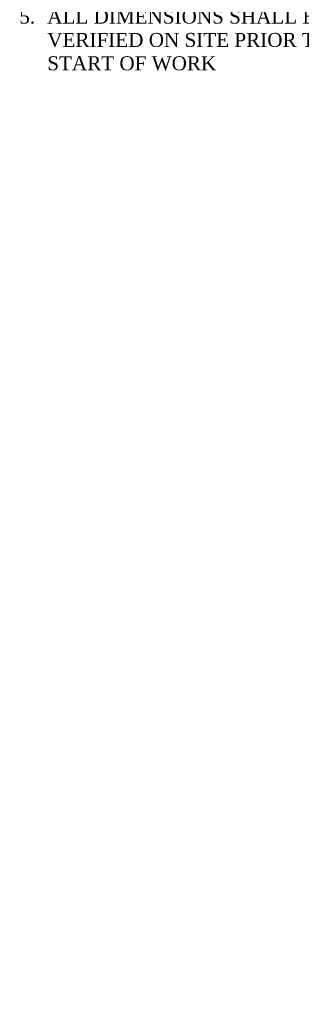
# Model space of a CAD drawing. Header units: millimetres. Extents: x 504675 to 860349, y -23215 to 63575.
# Tile 1 of 177: x 537079 to 545136, y -23215 to 4909. Entities that reach past the tile are written whole.
import ezdxf

# ---------------------------------------------------------------- set-up
doc = ezdxf.new("R2010")
doc.units = ezdxf.units.MM
doc.header["$LTSCALE"] = 10
doc.layers.add('MEPTEK-SHEET', color=7, linetype='CONTINUOUS', lineweight=30)
doc.styles.get("Standard").update_dxf_attribs({"font": 'verdana.ttf'})

msp = doc.modelspace()

# ---------------------------------------------------------------- texts
at = {"layer": 'MEPTEK-SHEET', "insert": (537068, 16533.3), "char_height": 400, "width": 9900, "attachment_point": 1}
msp.add_mtext('\\pi-800,l800,t800;1.^IALL DIMENSIONS ARE IN MM.\\P2.^IALL B.O.D. (BOTTOM OF DUCT & CENTER LINE LEVATION) ARE WITH RESPECT TO DATUM FLOOR LEVEL.\\P3.^IDO NOT SCALE THE DRAWING. {\\fTimes New Roman|b0|i0|c0|p18;ONLY WRITTEN DIMENSIONS TO BE FOLLOWED.\\P4.^ITHIS DRAWING IS A RIGHT & PROPERTY OF MEPTEK NOT TO BE PRODUCED, COPIED, HANDED OVER TO THIRD PARTY OR USED FOR ANY OTHER PURPOSE  OTHER THAN FOR WHICH IT IS INTENDED AND REMAIN OUR SOLE PROPERTY.\\P5.^IALL DIMENSIONS SHALL BE VERIFIED ON SITE PRIOR TO START OF WORK}', dxfattribs=at)

doc.saveas('drawing.dxf')
